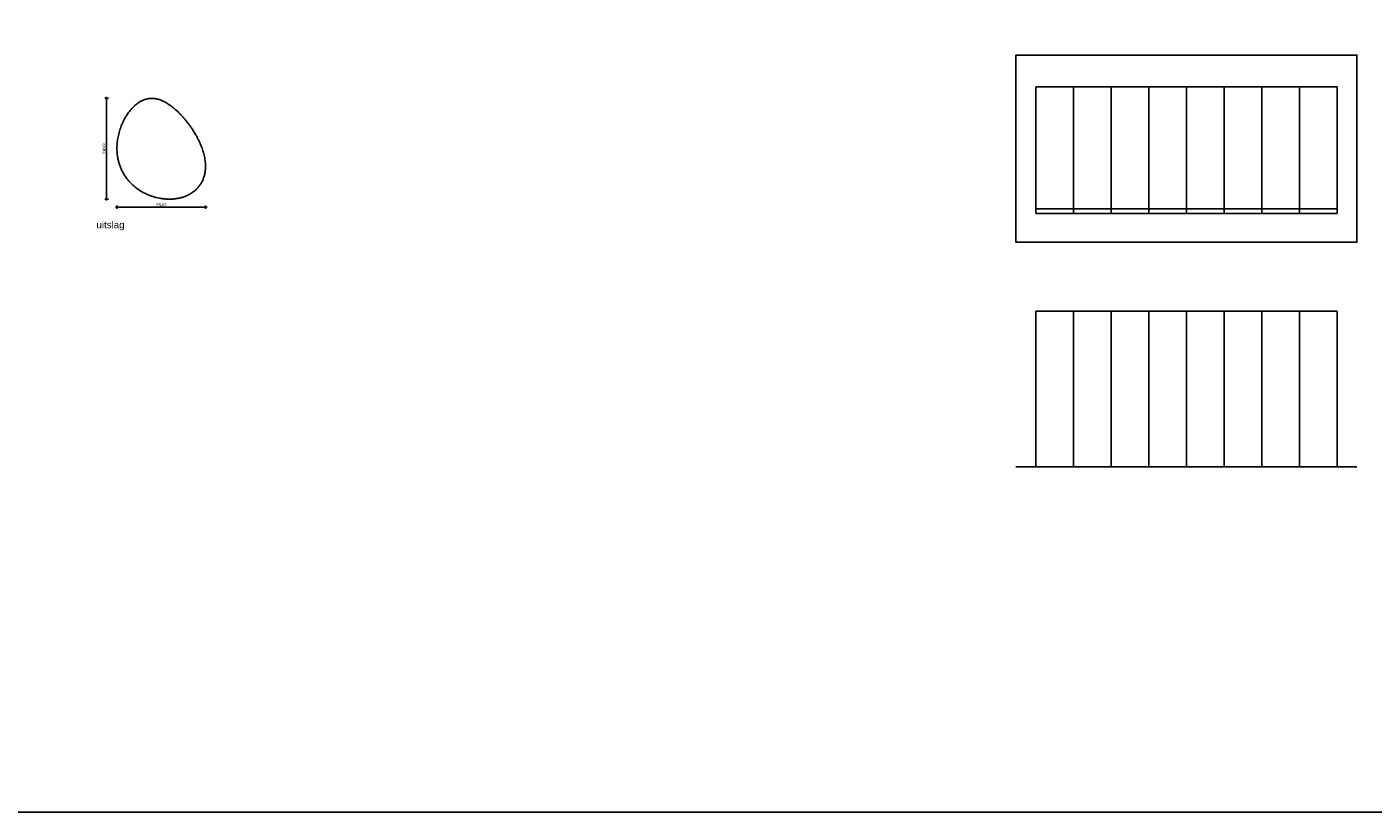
# Model space of a CAD drawing. Header units: metres. Extents: x 63115 to 703450, y -261936 to -53969.
# Tile 8 of 197: x 105493 to 144114, y -238269 to -215745. Entities that reach past the tile are written whole.
import ezdxf

# ---------------------------------------------------------------- set-up
doc = ezdxf.new("R2010")
doc.units = ezdxf.units.M
doc.header["$PDMODE"] = 35
doc.header["$PDSIZE"] = 50
doc.layers.get('0').update_dxf_attribs({"true_color": 0x83b7c5})
doc.layers.get('DEFPOINTS').update_dxf_attribs({"color": 6})
for name, color, linetype in [('_05text5', 8, 'Continuous'), ('_06-DIMENSIONS', 7, 'Continuous'), ('_06dimentions50', 7, 'Continuous'), ('Make2D hidden lines', 253, 'Continuous'), ('Make2D visible lines', 1, 'Continuous'), ('Make2D$visible$lines', 1, 'Continuous')]:
    doc.layers.add(name, color=color, linetype=linetype)
doc.styles.add('NIO 1_5 klein', font='arial.ttf', dxfattribs={"height": 10})
doc.styles.add('NIOstandard', font='arial.ttf')
doc.dimstyles.new('NIO-50-KLEIN', dxfattribs={"dimtxt": 100, "dimasz": 10, "dimexe": 2, "dimexo": 5, "dimgap": 10, "dimtad": 1, "dimdec": 0, "dimzin": 0, "dimdsep": 46, "dimtxsty": 'NIOstandard', "dimblk1": 'MAATSTR', "dimblk2": 'MAATSTR', "dimsah": 1, "dimcen": 0, "dimdle": 1.5, "dimse1": 1, "dimse2": 1, "dimclrd": 7, "dimclre": 256, "dimclrt": 256, "dimazin": 0, "dimtfac": 1, "dimtdec": 0, "dimtofl": 0, "dimtmove": 1, "dimatfit": 2, "dimldrblk": 'MAATSTR', "dimfxl": 1, "dimtvp": 1, "dimtolj": 1, "dimtzin": 0, "dimarcsym": 0})

# ---------------------------------------------------------------- blocks, each defined once
blk = doc.blocks.new('MAATSTR')
at = {"linetype": 'Continuous'}
for p, q in [((-4.2, 0), (4.2, 0)), ((0, 5), (0, -5))]:
    blk.add_line(p, q, dxfattribs=at)
at = {"linetype": 'Continuous', "const_width": 1.5}
blk.add_lwpolyline([(-0.8, 0, 1), (0.8, 0, 1)], format="xyb", close=True, dxfattribs=at)
blk = doc.blocks.new('*D180')
at = {"layer": '_06-DIMENSIONS', "color": 7, "lineweight": -2, "transparency": 16777216}
blk.add_line((108086, -220917), (110608, -220917), dxfattribs=at)
at = {"layer": 'DEFPOINTS', "color": 0, "transparency": 16777216}
for p in [(108076, -219365), (110618, -219365), (110618, -220917)]:
    blk.add_point(p, dxfattribs=at)
at = {"layer": '_06-DIMENSIONS', "color": 7, "lineweight": -2, "transparency": 16777216, "xscale": 10, "yscale": 10, "zscale": 10, "rotation": 180}
blk.add_blockref('MAATSTR', (108076, -220917), dxfattribs=at)
at = {"layer": '_06-DIMENSIONS', "color": 7, "lineweight": -2, "transparency": 16777216, "xscale": 10, "yscale": 10, "zscale": 10}
blk.add_blockref('MAATSTR', (110618, -220917), dxfattribs=at)
at = {"layer": '_06-DIMENSIONS', "transparency": 16777216, "insert": (109347, -220856), "char_height": 100, "attachment_point": 5, "style": 'NIOstandard'}
blk.add_mtext('\\A1;2542', dxfattribs=at)
blk = doc.blocks.new('*D181')
at = {"layer": '_06-DIMENSIONS', "color": 7, "lineweight": -2, "transparency": 16777216}
blk.add_line((107780, -217803), (107780, -220676), dxfattribs=at)
at = {"layer": 'DEFPOINTS', "color": 0, "transparency": 16777216}
for p in [(109279, -217793), (107780, -220686), (109279, -220686)]:
    blk.add_point(p, dxfattribs=at)
at = {"layer": '_06-DIMENSIONS', "color": 7, "lineweight": -2, "transparency": 16777216, "xscale": 10, "yscale": 10, "zscale": 10}
for p, rotation in [((107780, -217793), 90), ((107780, -220686), 270)]:
    blk.add_blockref('MAATSTR', p, dxfattribs=dict(at, rotation=rotation))
at = {"layer": '_06-DIMENSIONS', "transparency": 16777216, "insert": (107719, -219240), "char_height": 100, "attachment_point": 5, "rotation": 90, "style": 'NIOstandard'}
blk.add_mtext('\\A1;2893', dxfattribs=at)

msp = doc.modelspace()

# ---------------------------------------------------------------- linework, layer by layer
at = {"layer": '_06dimentions50'}
msp.add_lwpolyline([(63115, -192340.6), (202850.9, -192340.6), (202850.9, -238268.9), (63115, -238268.9)], close=True, dxfattribs=at)
at = {"layer": 'Make2D hidden lines'}
for points in [[(134442.2, -220963.5), (135522.2, -220963.5)], [(135522.2, -220963.5), (136602.2, -220963.5)], [(136602.2, -220963.5), (137682.2, -220963.5)], [(137682.2, -220963.5), (138762.2, -220963.5)], [(139842.2, -220963.5), (138762.2, -220963.5)], [(140922.2, -220963.5), (139842.2, -220963.5)], [(142002.2, -220963.5), (140922.2, -220963.5)], [(143082.2, -220963.5), (142002.2, -220963.5)]]:
    msp.add_lwpolyline(points, dxfattribs=at)
at = {"layer": 'Make2D visible lines'}
for points in [[(133865.2, -221919.8), (143650.8, -221919.8), (143650.8, -216554.7), (133865.2, -216554.7), (133865.2, -221919.8)], [(133865.2, -228364), (143650.8, -228364)]]:
    msp.add_lwpolyline(points, dxfattribs=at)
msp.add_open_spline([(108095.4, -219476), (108087.1, -219425.6), (108075.8, -219323.9), (108074.1, -219169.3), (108087.4, -219013), (108115.6, -218855.4), (108158.4, -218698.6), (108215.2, -218545), (108284.6, -218398.4), (108364.7, -218262.5), (108439.6, -218159.4), (108502.9, -218085.3), (108551.4, -218034.6), (108601.1, -217988.5), (108652.2, -217946.8), (108703.8, -217910.3), (108755.9, -217878.8), (108808.4, -217852.4), (108859.9, -217831.5), (108913.7, -217814.7), (108954.8, -217805.7), (108993.1, -217799.8), (109029.7, -217795.7), (109080.6, -217794.2), (109136.8, -217797.4), (109195, -217805.8), (109255.5, -217819.8), (109318.8, -217840.1), (109383, -217866.2), (109447.8, -217897.9), (109513.3, -217935.3), (109580, -217978.5), (109647.4, -218027.4), (109740.5, -218101.9), (109832.3, -218186), (109922.4, -218278.4), (110013.6, -218379), (110100.3, -218485.3), (110182.2, -218596.4), (110258.4, -218707.6), (110327.7, -218820.1), (110389.4, -218933), (110444.5, -219043), (110503.6, -219179.1), (110550.1, -219316.3), (110578.4, -219423.9), (110600, -219526.3), (110616.5, -219650.5), (110618.7, -219772.1), (110611.3, -219866.1), (110599.8, -219944.5), (110579.6, -220030.4), (110547.3, -220121.9), (110505.7, -220207.8), (110454.7, -220288.3), (110394.7, -220362.6), (110325.8, -220430.5), (110248.8, -220491.2), (110163.9, -220544.6), (110071.8, -220590.1), (109973, -220627.4), (109868.4, -220656), (109759.1, -220675.7), (109646.9, -220686.1), (109532.6, -220687.4), (109417.4, -220679.7), (109263.6, -220657.4), (109075.1, -220608.1), (108861.6, -220517.4), (108697.6, -220417.2), (108577.9, -220324.1), (108494.2, -220248.1), (108417.5, -220166.7), (108348.2, -220080.4), (108286.2, -219989.5), (108231.8, -219894.1), (108185.2, -219794.5), (108146.6, -219691.3), (108116.1, -219584.9), (108101.4, -219512.5), (108095.4, -219476)], degree=3, knots=[0, 0, 0, 0, 153.2228577, 306.5679051, 463.4326706, 623.3129157, 786.4322718, 950.532823, 1114.1369326, 1272.5042703, 1423.2684143, 1495.8275665, 1564.8824966, 1633.7339361, 1699.1192301, 1762.7445898, 1823.0168331, 1881.5020027, 1939.0183156, 1989.5620605, 2050.5320064, 2065.0729101, 2105.7983798, 2161.10436, 2217.684891, 2274.311343, 2337.4292755, 2403.8739348, 2473.6352668, 2545.1472958, 2620.0528363, 2699.9657067, 2783.2680732, 2870.0527341, 3057.4327503, 3156.4055785, 3257.2286051, 3464.579204, 3567.7944076, 3671.2718962, 3868.9035594, 3964.0192399, 4057.2256749, 4237.7789977, 4408.8163778, 4491.4543492, 4571.5837916, 4722.6267517, 4866.6891245, 4936.0005907, 5005.1481471, 5104.2988218, 5200.4519093, 5295.6769398, 5390.2662046, 5485.7499923, 5582.0169913, 5679.7412132, 5779.611516, 5882.4814955, 5987.6274757, 6095.8956943, 6207.4231058, 6320.5151017, 6433.6500108, 6550.1310284, 6666.5834136, 6899.6459825, 7133.139447, 7360.5792169, 7474.7368007, 7587.6834442, 7699.4197538, 7809.9899381, 7919.4140625, 8029.3605629, 8138.992775, 8249.1298395, 8359.7071606, 8470.6579557, 8470.6579557, 8470.6579557, 8470.6579557], dxfattribs=at)
at = {"layer": 'Make2D$visible$lines'}
for points in [[(134442.2, -217463.5), (134442.2, -221099.1)], [(135522.2, -217463.5), (134442.2, -217463.5)], [(135522.2, -217463.5), (135522.2, -221099.1)], [(136602.2, -217463.5), (135522.2, -217463.5)], [(136602.2, -217463.5), (136602.2, -221099.1)], [(137682.2, -217463.5), (136602.2, -217463.5)], [(137682.2, -217463.5), (137682.2, -219930.4)], [(138762.2, -217463.5), (137682.2, -217463.5)], [(138762.2, -217463.5), (139842.2, -217463.5)], [(138762.2, -221099.1), (138762.2, -217463.5)], [(139842.2, -217463.5), (139842.2, -219930.4)], [(139842.2, -217463.5), (140922.2, -217463.5)], [(140922.2, -217463.5), (140922.2, -221099.1)], [(140922.2, -217463.5), (142002.2, -217463.5)], [(142002.2, -217463.5), (142002.2, -221099.1)], [(142002.2, -217463.5), (143082.2, -217463.5)], [(143082.2, -217463.5), (143082.2, -221099.1)], [(137682.2, -220132.6), (137682.2, -219930.4)], [(137682.2, -220132.6), (137682.2, -220188.4)], [(139842.2, -220132.6), (139842.2, -219930.4)], [(139842.2, -220132.6), (139842.2, -220188.4)], [(137682.2, -220361.7), (137682.2, -220188.4)], [(137682.2, -220361.7), (137682.2, -221099)], [(139842.2, -220361.7), (139842.2, -220188.4)], [(139842.2, -220361.7), (139842.2, -221099)], [(135522.2, -221099.1), (134442.2, -221099.1)], [(136602.2, -221099.1), (135522.2, -221099.1)], [(137682.2, -221099.1), (136602.2, -221099.1)], [(137682.2, -221099.1), (137682.2, -221099)], [(138762.2, -221099.1), (137682.2, -221099.1)], [(139842.2, -221099.1), (138762.2, -221099.1)], [(139842.2, -221099.1), (139842.2, -221099)], [(140922.2, -221099.1), (139842.2, -221099.1)], [(142002.2, -221099.1), (140922.2, -221099.1)], [(143082.2, -221099.1), (142002.2, -221099.1)], [(134442.2, -223899.2), (135522.2, -223899.2)], [(134442.2, -223899.2), (134442.2, -228364)], [(135522.2, -223901.9), (134442.2, -223901.9)], [(135522.2, -223899.2), (136602.2, -223899.2)], [(135522.2, -228364), (135522.2, -223899.2)], [(136602.2, -223901.9), (135522.2, -223901.9)], [(136602.2, -223899.2), (137682.2, -223899.2)], [(136602.2, -228364), (136602.2, -223899.2)], [(137682.2, -223901.9), (136602.2, -223901.9)], [(137682.2, -223899.2), (138762.2, -223899.2)], [(137682.2, -224520.2), (137682.2, -223899.2)], [(138762.2, -223901.9), (137682.2, -223901.9)], [(138762.2, -223899.2), (139842.2, -223899.2)], [(138762.2, -223899.6), (138762.2, -223899.2)], [(138762.2, -223899.6), (138762.2, -223899.6)], [(138762.2, -223900.2), (138762.2, -223899.6)], [(138762.2, -223900.3), (138762.2, -223900.2)], [(138762.2, -223900.6), (138762.2, -223900.3)], [(138762.2, -223900.7), (138762.2, -223900.6)], [(138762.2, -223901.3), (138762.2, -223900.7)], [(138762.2, -223901.4), (138762.2, -223901.3)], [(138762.2, -228364), (138762.2, -223901.4)], [(138762.2, -223901.9), (139842.2, -223901.9)], [(139842.2, -223899.2), (140922.2, -223899.2)], [(139842.2, -224520.2), (139842.2, -223899.2)], [(139842.2, -223901.9), (140922.2, -223901.9)], [(140922.2, -223899.2), (142002.2, -223899.2)], [(140922.2, -228364), (140922.2, -223899.2)], [(140922.2, -223901.9), (142002.2, -223901.9)], [(142002.2, -223899.2), (143082.2, -223899.2)], [(142002.2, -228364), (142002.2, -223899.2)], [(142002.2, -223901.9), (143082.2, -223901.9)], [(143082.2, -223899.2), (143082.2, -228364)], [(137682.2, -224520.2), (137682.2, -225265.2)], [(139842.2, -224520.2), (139842.2, -225265.2)], [(137682.2, -227304.3), (137682.2, -225265.2)], [(139842.2, -227304.3), (139842.2, -225265.2)], [(137682.2, -227304.3), (137682.2, -228242.3)], [(139842.2, -227304.3), (139842.2, -228242.3)], [(137682.2, -228257.6), (137682.2, -228242.3)], [(139842.2, -228257.6), (139842.2, -228242.3)], [(137682.2, -228257.6), (137682.2, -228263.7)], [(137682.2, -228272.8), (137682.2, -228263.7)], [(137682.2, -228272.8), (137682.2, -228278.9)], [(137682.2, -228364), (137682.2, -228278.9)], [(139842.2, -228257.6), (139842.2, -228263.7)], [(139842.2, -228272.8), (139842.2, -228263.7)], [(139842.2, -228272.8), (139842.2, -228278.9)], [(139842.2, -228364), (139842.2, -228278.9)]]:
    msp.add_lwpolyline(points, dxfattribs=at)

# ---------------------------------------------------------------- texts
at = {"layer": '_05text5', "ltscale": 50, "insert": (107487.7, -221319.5), "char_height": 200, "attachment_point": 1, "style": 'NIO 1_5 klein'}
msp.add_mtext('uitslag', dxfattribs=at)

# ---------------------------------------------------------------- dimensions: what is measured, and where the dimension line sits
at = {"layer": '_06-DIMENSIONS'}
dim = msp.add_linear_dim(base=(107780, -220686.3), p1=(109278.7, -217793.2), p2=(109278.7, -220686.3), angle=90, dimstyle='NIO-50-KLEIN', override={"dimfxlon": 1, "dimarcsym": 1}, dxfattribs=at)
dim.commit()
dim.dimension.update_dxf_attribs({"geometry": '*D181', "text_midpoint": (107718.9, -219239.8)})
dim = msp.add_linear_dim(base=(110617.8, -220917.5), p1=(108076.1, -219365.3), p2=(110617.8, -219365.3), dimstyle='NIO-50-KLEIN', override={"dimfxlon": 1, "dimarcsym": 1}, dxfattribs=at)
dim.commit()
dim.dimension.update_dxf_attribs({"geometry": '*D180', "text_midpoint": (109347, -220856.4)})

doc.saveas('drawing.dxf')
